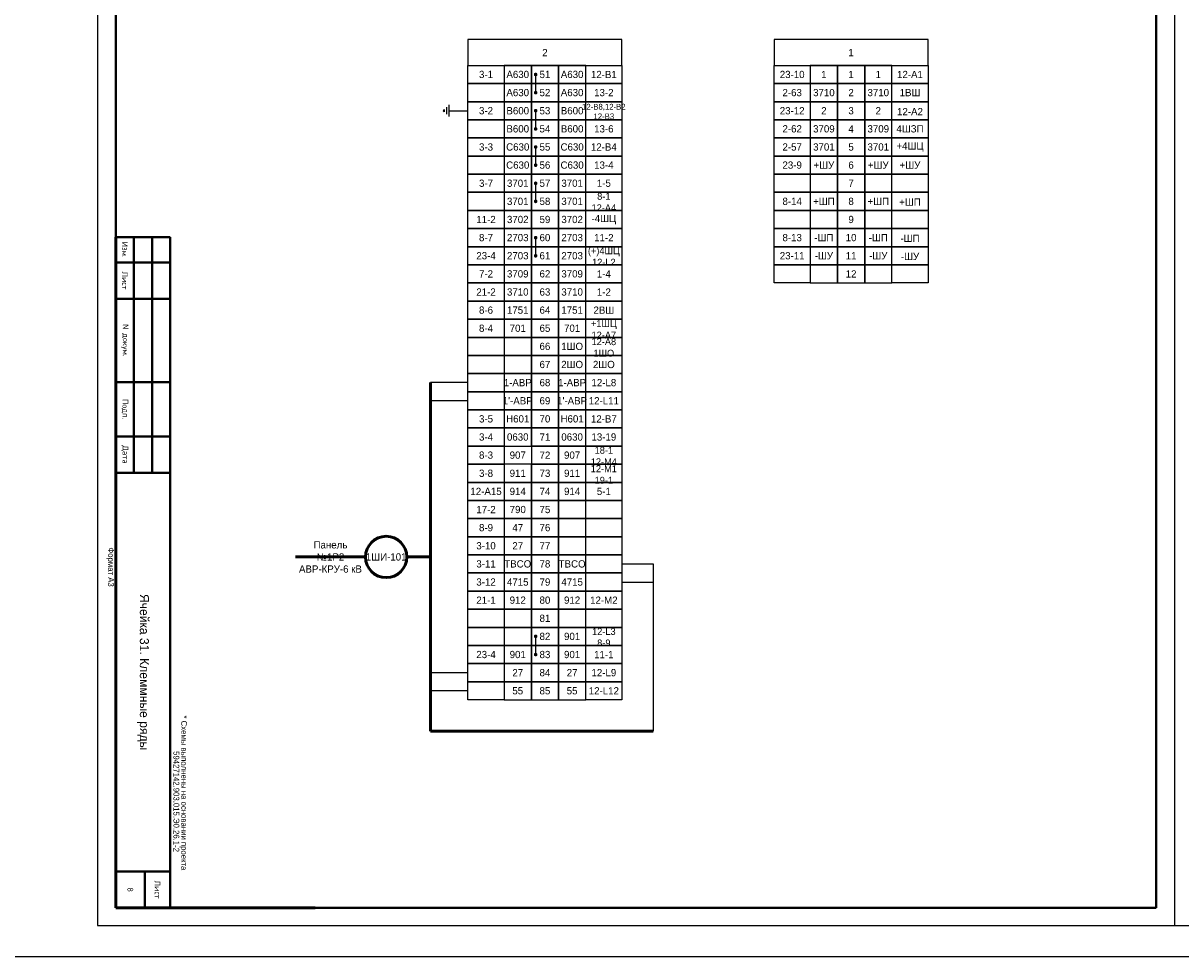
# Model space of a CAD drawing. Header units: millimetres. Extents: x 4897 to 12009, y -3017 to 2708.
# Tile 20 of 86: x 8277 to 8597, y -2478 to -2220. Entities that reach past the tile are written whole.
import ezdxf

# ---------------------------------------------------------------- set-up
doc = ezdxf.new("R2010")
doc.units = ezdxf.units.MM
doc.layers.add('основная 0.5', color=7, linetype='Continuous', lineweight=50)
doc.styles.add('SIMPLEX', font='txt', dxfattribs={"height": 5})

msp = doc.modelspace()

# ---------------------------------------------------------------- linework, layer by layer
for p, q in [((8297.87, -2048.94), (8297.87, -2468.95)), ((8594.92, -2048.94), (8594.92, -2468.95)), ((8418.73, -2234.2), (8418.73, -2239.2)), ((8393.51, -2243.88), (8393.18, -2244.2)), ((8393.51, -2244.53), (8393.18, -2244.2)), ((8393.51, -2243.88), (8393.51, -2244.53)), ((8394.16, -2243.23), (8394.16, -2245.18)), ((8394.81, -2242.58), (8394.81, -2245.83)), ((8394.81, -2244.2), (8400.04, -2244.2)), ((8418.73, -2244.2), (8418.73, -2249.2)), ((8418.73, -2254.2), (8418.73, -2259.2)), ((8418.73, -2264.2), (8418.73, -2269.2)), ((8418.73, -2279.2), (8418.73, -2284.2)), ((8400.04, -2319.2), (8389.76, -2319.2)), ((8400.04, -2324.2), (8389.76, -2324.2)), ((8442.54, -2369.2), (8451.17, -2369.2)), ((8451.17, -2369.2), (8451.17, -2415.37)), ((8442.54, -2374.2), (8451.17, -2374.2)), ((8418.73, -2389.2), (8418.73, -2394.2)), ((8400.04, -2399.2), (8389.76, -2399.2)), ((8400.04, -2404.2), (8389.76, -2404.2)), ((8297.87, -2468.95), (8594.92, -2468.95)), ((8297.87, -2468.95), (8594.92, -2468.95))]:
    msp.add_line(p, q)
at = {"lineweight": 40}
for p, q in [((8302.92, -2068.94), (8302.92, -2464.04)), ((8589.92, -2068.94), (8589.92, -2464.04)), ((8307.91, -2279.04), (8307.91, -2344.04)), ((8312.91, -2279.04), (8312.91, -2344.04)), ((8317.91, -2279.04), (8317.91, -2344.04)), ((8317.92, -2454.04), (8302.92, -2454.04)), ((8310.92, -2454.04), (8310.92, -2464.04)), ((8589.92, -2464.04), (8302.92, -2464.04))]:
    msp.add_line(p, q, dxfattribs=at)
at = {"lineweight": 50}
for p, q in [((8389.76, -2319.2), (8389.76, -2415.37)), ((8371.8, -2367.28), (8352.47, -2367.28)), ((8383.2, -2367.28), (8389.76, -2367.28)), ((8389.76, -2415.37), (8451.17, -2415.37))]:
    msp.add_line(p, q, dxfattribs=at)
at = {"color": 1}
msp.add_line((8594.92, -2468.95), (8623.03, -2468.9), dxfattribs=at)
for points in [[(5136.09, -2022.85), (8897.92, -2022.85), (8897.92, -2477.58), (5136.09, -2477.58)], [(8400.04, -2231.7), (8442.54, -2231.7), (8442.54, -2224.59), (8400.04, -2224.59)], [(8484.49, -2231.7), (8526.99, -2231.7), (8526.99, -2224.59), (8484.49, -2224.59)], [(8410.04, -2236.7), (8400.04, -2236.7), (8400.04, -2231.7), (8410.04, -2231.7)], [(8410.04, -2236.7), (8417.54, -2236.7), (8417.54, -2231.7), (8410.04, -2231.7)], [(8417.54, -2236.7), (8425.04, -2236.7), (8425.04, -2231.7), (8417.54, -2231.7)], [(8425.04, -2236.7), (8432.54, -2236.7), (8432.54, -2231.7), (8425.04, -2231.7)], [(8442.54, -2236.7), (8432.54, -2236.7), (8432.54, -2231.7), (8442.54, -2231.7)], [(8494.49, -2236.7), (8484.49, -2236.7), (8484.49, -2231.7), (8494.49, -2231.7)], [(8494.49, -2236.7), (8501.99, -2236.7), (8501.99, -2231.7), (8494.49, -2231.7)], [(8501.99, -2236.7), (8509.49, -2236.7), (8509.49, -2231.7), (8501.99, -2231.7)], [(8509.49, -2236.7), (8516.99, -2236.7), (8516.99, -2231.7), (8509.49, -2231.7)], [(8526.99, -2236.7), (8516.99, -2236.7), (8516.99, -2231.7), (8526.99, -2231.7)], [(8410.04, -2241.7), (8400.04, -2241.7), (8400.04, -2236.7), (8410.04, -2236.7)], [(8410.04, -2241.7), (8417.54, -2241.7), (8417.54, -2236.7), (8410.04, -2236.7)], [(8417.54, -2241.7), (8425.04, -2241.7), (8425.04, -2236.7), (8417.54, -2236.7)], [(8425.04, -2241.7), (8432.54, -2241.7), (8432.54, -2236.7), (8425.04, -2236.7)], [(8442.54, -2241.7), (8432.54, -2241.7), (8432.54, -2236.7), (8442.54, -2236.7)], [(8494.49, -2241.7), (8484.49, -2241.7), (8484.49, -2236.7), (8494.49, -2236.7)], [(8494.49, -2241.7), (8501.99, -2241.7), (8501.99, -2236.7), (8494.49, -2236.7)], [(8501.99, -2241.7), (8509.49, -2241.7), (8509.49, -2236.7), (8501.99, -2236.7)], [(8509.49, -2241.7), (8516.99, -2241.7), (8516.99, -2236.7), (8509.49, -2236.7)], [(8526.99, -2241.7), (8516.99, -2241.7), (8516.99, -2236.7), (8526.99, -2236.7)], [(8410.04, -2246.7), (8400.04, -2246.7), (8400.04, -2241.7), (8410.04, -2241.7)], [(8410.04, -2246.7), (8417.54, -2246.7), (8417.54, -2241.7), (8410.04, -2241.7)], [(8417.54, -2246.7), (8425.04, -2246.7), (8425.04, -2241.7), (8417.54, -2241.7)], [(8425.04, -2246.7), (8432.54, -2246.7), (8432.54, -2241.7), (8425.04, -2241.7)], [(8442.54, -2246.7), (8432.54, -2246.7), (8432.54, -2241.7), (8442.54, -2241.7)], [(8494.49, -2246.7), (8484.49, -2246.7), (8484.49, -2241.7), (8494.49, -2241.7)], [(8494.49, -2246.7), (8501.99, -2246.7), (8501.99, -2241.7), (8494.49, -2241.7)], [(8501.99, -2246.7), (8509.49, -2246.7), (8509.49, -2241.7), (8501.99, -2241.7)], [(8509.49, -2246.7), (8516.99, -2246.7), (8516.99, -2241.7), (8509.49, -2241.7)], [(8526.99, -2246.7), (8516.99, -2246.7), (8516.99, -2241.7), (8526.99, -2241.7)], [(8410.04, -2251.7), (8400.04, -2251.7), (8400.04, -2246.7), (8410.04, -2246.7)], [(8410.04, -2251.7), (8417.54, -2251.7), (8417.54, -2246.7), (8410.04, -2246.7)], [(8417.54, -2251.7), (8425.04, -2251.7), (8425.04, -2246.7), (8417.54, -2246.7)], [(8425.04, -2251.7), (8432.54, -2251.7), (8432.54, -2246.7), (8425.04, -2246.7)], [(8442.54, -2251.7), (8432.54, -2251.7), (8432.54, -2246.7), (8442.54, -2246.7)], [(8494.49, -2251.7), (8484.49, -2251.7), (8484.49, -2246.7), (8494.49, -2246.7)], [(8494.49, -2251.7), (8501.99, -2251.7), (8501.99, -2246.7), (8494.49, -2246.7)], [(8501.99, -2251.7), (8509.49, -2251.7), (8509.49, -2246.7), (8501.99, -2246.7)], [(8509.49, -2251.7), (8516.99, -2251.7), (8516.99, -2246.7), (8509.49, -2246.7)], [(8526.99, -2251.7), (8516.99, -2251.7), (8516.99, -2246.7), (8526.99, -2246.7)], [(8410.04, -2256.7), (8400.04, -2256.7), (8400.04, -2251.7), (8410.04, -2251.7)], [(8410.04, -2256.7), (8417.54, -2256.7), (8417.54, -2251.7), (8410.04, -2251.7)], [(8417.54, -2256.7), (8425.04, -2256.7), (8425.04, -2251.7), (8417.54, -2251.7)], [(8425.04, -2256.7), (8432.54, -2256.7), (8432.54, -2251.7), (8425.04, -2251.7)], [(8442.54, -2256.7), (8432.54, -2256.7), (8432.54, -2251.7), (8442.54, -2251.7)], [(8494.49, -2256.7), (8484.49, -2256.7), (8484.49, -2251.7), (8494.49, -2251.7)], [(8494.49, -2256.7), (8501.99, -2256.7), (8501.99, -2251.7), (8494.49, -2251.7)], [(8501.99, -2256.7), (8509.49, -2256.7), (8509.49, -2251.7), (8501.99, -2251.7)], [(8509.49, -2256.7), (8516.99, -2256.7), (8516.99, -2251.7), (8509.49, -2251.7)], [(8526.99, -2256.7), (8516.99, -2256.7), (8516.99, -2251.7), (8526.99, -2251.7)], [(8410.04, -2261.7), (8400.04, -2261.7), (8400.04, -2256.7), (8410.04, -2256.7)], [(8410.04, -2261.7), (8400.04, -2261.7), (8400.04, -2256.7), (8410.04, -2256.7)], [(8410.04, -2261.7), (8417.54, -2261.7), (8417.54, -2256.7), (8410.04, -2256.7)], [(8410.04, -2261.7), (8417.54, -2261.7), (8417.54, -2256.7), (8410.04, -2256.7)], [(8417.54, -2261.7), (8425.04, -2261.7), (8425.04, -2256.7), (8417.54, -2256.7)], [(8425.04, -2261.7), (8432.54, -2261.7), (8432.54, -2256.7), (8425.04, -2256.7)], [(8425.04, -2261.7), (8432.54, -2261.7), (8432.54, -2256.7), (8425.04, -2256.7)], [(8442.54, -2261.7), (8432.54, -2261.7), (8432.54, -2256.7), (8442.54, -2256.7)], [(8442.54, -2261.7), (8432.54, -2261.7), (8432.54, -2256.7), (8442.54, -2256.7)], [(8494.49, -2261.7), (8484.49, -2261.7), (8484.49, -2256.7), (8494.49, -2256.7)], [(8494.49, -2261.7), (8484.49, -2261.7), (8484.49, -2256.7), (8494.49, -2256.7)], [(8494.49, -2261.7), (8501.99, -2261.7), (8501.99, -2256.7), (8494.49, -2256.7)], [(8494.49, -2261.7), (8501.99, -2261.7), (8501.99, -2256.7), (8494.49, -2256.7)], [(8501.99, -2261.7), (8509.49, -2261.7), (8509.49, -2256.7), (8501.99, -2256.7)], [(8509.49, -2261.7), (8516.99, -2261.7), (8516.99, -2256.7), (8509.49, -2256.7)], [(8509.49, -2261.7), (8516.99, -2261.7), (8516.99, -2256.7), (8509.49, -2256.7)], [(8526.99, -2261.7), (8516.99, -2261.7), (8516.99, -2256.7), (8526.99, -2256.7)], [(8526.99, -2261.7), (8516.99, -2261.7), (8516.99, -2256.7), (8526.99, -2256.7)], [(8410.04, -2266.7), (8400.04, -2266.7), (8400.04, -2261.7), (8410.04, -2261.7)], [(8410.04, -2266.7), (8417.54, -2266.7), (8417.54, -2261.7), (8410.04, -2261.7)], [(8417.54, -2266.7), (8425.04, -2266.7), (8425.04, -2261.7), (8417.54, -2261.7)], [(8425.04, -2266.7), (8432.54, -2266.7), (8432.54, -2261.7), (8425.04, -2261.7)], [(8442.54, -2266.7), (8432.54, -2266.7), (8432.54, -2261.7), (8442.54, -2261.7)], [(8494.49, -2266.7), (8484.49, -2266.7), (8484.49, -2261.7), (8494.49, -2261.7)], [(8494.49, -2266.7), (8501.99, -2266.7), (8501.99, -2261.7), (8494.49, -2261.7)], [(8501.99, -2266.7), (8509.49, -2266.7), (8509.49, -2261.7), (8501.99, -2261.7)], [(8509.49, -2266.7), (8516.99, -2266.7), (8516.99, -2261.7), (8509.49, -2261.7)], [(8526.99, -2266.7), (8516.99, -2266.7), (8516.99, -2261.7), (8526.99, -2261.7)], [(8410.04, -2271.7), (8400.04, -2271.7), (8400.04, -2266.7), (8410.04, -2266.7)], [(8410.04, -2271.7), (8417.54, -2271.7), (8417.54, -2266.7), (8410.04, -2266.7)], [(8417.54, -2271.7), (8425.04, -2271.7), (8425.04, -2266.7), (8417.54, -2266.7)], [(8425.04, -2271.7), (8432.54, -2271.7), (8432.54, -2266.7), (8425.04, -2266.7)], [(8442.54, -2271.7), (8432.54, -2271.7), (8432.54, -2266.7), (8442.54, -2266.7)], [(8494.49, -2271.7), (8484.49, -2271.7), (8484.49, -2266.7), (8494.49, -2266.7)], [(8494.49, -2271.7), (8501.99, -2271.7), (8501.99, -2266.7), (8494.49, -2266.7)], [(8501.99, -2271.7), (8509.49, -2271.7), (8509.49, -2266.7), (8501.99, -2266.7)], [(8509.49, -2271.7), (8516.99, -2271.7), (8516.99, -2266.7), (8509.49, -2266.7)], [(8526.99, -2271.7), (8516.99, -2271.7), (8516.99, -2266.7), (8526.99, -2266.7)], [(8410.04, -2276.7), (8400.04, -2276.7), (8400.04, -2271.7), (8410.04, -2271.7)], [(8410.04, -2276.7), (8417.54, -2276.7), (8417.54, -2271.7), (8410.04, -2271.7)], [(8417.54, -2276.7), (8425.04, -2276.7), (8425.04, -2271.7), (8417.54, -2271.7)], [(8425.04, -2276.7), (8432.54, -2276.7), (8432.54, -2271.7), (8425.04, -2271.7)], [(8442.54, -2276.7), (8432.54, -2276.7), (8432.54, -2271.7), (8442.54, -2271.7)], [(8494.49, -2276.7), (8484.49, -2276.7), (8484.49, -2271.7), (8494.49, -2271.7)], [(8494.49, -2276.7), (8501.99, -2276.7), (8501.99, -2271.7), (8494.49, -2271.7)], [(8501.99, -2276.7), (8509.49, -2276.7), (8509.49, -2271.7), (8501.99, -2271.7)], [(8509.49, -2276.7), (8516.99, -2276.7), (8516.99, -2271.7), (8509.49, -2271.7)], [(8526.99, -2276.7), (8516.99, -2276.7), (8516.99, -2271.7), (8526.99, -2271.7)], [(8410.04, -2281.7), (8400.04, -2281.7), (8400.04, -2276.7), (8410.04, -2276.7)], [(8410.04, -2281.7), (8400.04, -2281.7), (8400.04, -2276.7), (8410.04, -2276.7)], [(8410.04, -2281.7), (8417.54, -2281.7), (8417.54, -2276.7), (8410.04, -2276.7)], [(8410.04, -2281.7), (8417.54, -2281.7), (8417.54, -2276.7), (8410.04, -2276.7)], [(8417.54, -2281.7), (8425.04, -2281.7), (8425.04, -2276.7), (8417.54, -2276.7)], [(8425.04, -2281.7), (8432.54, -2281.7), (8432.54, -2276.7), (8425.04, -2276.7)], [(8425.04, -2281.7), (8432.54, -2281.7), (8432.54, -2276.7), (8425.04, -2276.7)], [(8442.54, -2281.7), (8432.54, -2281.7), (8432.54, -2276.7), (8442.54, -2276.7)], [(8442.54, -2281.7), (8432.54, -2281.7), (8432.54, -2276.7), (8442.54, -2276.7)], [(8494.49, -2281.7), (8484.49, -2281.7), (8484.49, -2276.7), (8494.49, -2276.7)], [(8494.49, -2281.7), (8484.49, -2281.7), (8484.49, -2276.7), (8494.49, -2276.7)], [(8494.49, -2281.7), (8501.99, -2281.7), (8501.99, -2276.7), (8494.49, -2276.7)], [(8494.49, -2281.7), (8501.99, -2281.7), (8501.99, -2276.7), (8494.49, -2276.7)], [(8501.99, -2281.7), (8509.49, -2281.7), (8509.49, -2276.7), (8501.99, -2276.7)], [(8509.49, -2281.7), (8516.99, -2281.7), (8516.99, -2276.7), (8509.49, -2276.7)], [(8509.49, -2281.7), (8516.99, -2281.7), (8516.99, -2276.7), (8509.49, -2276.7)], [(8526.99, -2281.7), (8516.99, -2281.7), (8516.99, -2276.7), (8526.99, -2276.7)], [(8526.99, -2281.7), (8516.99, -2281.7), (8516.99, -2276.7), (8526.99, -2276.7)], [(8410.04, -2286.7), (8400.04, -2286.7), (8400.04, -2281.7), (8410.04, -2281.7)], [(8410.04, -2286.7), (8400.04, -2286.7), (8400.04, -2281.7), (8410.04, -2281.7)], [(8410.04, -2286.7), (8417.54, -2286.7), (8417.54, -2281.7), (8410.04, -2281.7)], [(8410.04, -2286.7), (8417.54, -2286.7), (8417.54, -2281.7), (8410.04, -2281.7)], [(8417.54, -2286.7), (8425.04, -2286.7), (8425.04, -2281.7), (8417.54, -2281.7)], [(8425.04, -2286.7), (8432.54, -2286.7), (8432.54, -2281.7), (8425.04, -2281.7)], [(8425.04, -2286.7), (8432.54, -2286.7), (8432.54, -2281.7), (8425.04, -2281.7)], [(8442.54, -2286.7), (8432.54, -2286.7), (8432.54, -2281.7), (8442.54, -2281.7)], [(8442.54, -2286.7), (8432.54, -2286.7), (8432.54, -2281.7), (8442.54, -2281.7)], [(8494.49, -2286.7), (8484.49, -2286.7), (8484.49, -2281.7), (8494.49, -2281.7)], [(8494.49, -2286.7), (8484.49, -2286.7), (8484.49, -2281.7), (8494.49, -2281.7)], [(8494.49, -2286.7), (8501.99, -2286.7), (8501.99, -2281.7), (8494.49, -2281.7)], [(8494.49, -2286.7), (8501.99, -2286.7), (8501.99, -2281.7), (8494.49, -2281.7)], [(8501.99, -2286.7), (8509.49, -2286.7), (8509.49, -2281.7), (8501.99, -2281.7)], [(8509.49, -2286.7), (8516.99, -2286.7), (8516.99, -2281.7), (8509.49, -2281.7)], [(8509.49, -2286.7), (8516.99, -2286.7), (8516.99, -2281.7), (8509.49, -2281.7)], [(8526.99, -2286.7), (8516.99, -2286.7), (8516.99, -2281.7), (8526.99, -2281.7)], [(8526.99, -2286.7), (8516.99, -2286.7), (8516.99, -2281.7), (8526.99, -2281.7)], [(8410.04, -2291.7), (8400.04, -2291.7), (8400.04, -2286.7), (8410.04, -2286.7)], [(8410.04, -2291.7), (8417.54, -2291.7), (8417.54, -2286.7), (8410.04, -2286.7)], [(8417.54, -2291.7), (8425.04, -2291.7), (8425.04, -2286.7), (8417.54, -2286.7)], [(8425.04, -2291.7), (8432.54, -2291.7), (8432.54, -2286.7), (8425.04, -2286.7)], [(8442.54, -2291.7), (8432.54, -2291.7), (8432.54, -2286.7), (8442.54, -2286.7)], [(8494.49, -2291.7), (8484.49, -2291.7), (8484.49, -2286.7), (8494.49, -2286.7)], [(8494.49, -2291.7), (8501.99, -2291.7), (8501.99, -2286.7), (8494.49, -2286.7)], [(8501.99, -2291.7), (8509.49, -2291.7), (8509.49, -2286.7), (8501.99, -2286.7)], [(8509.49, -2291.7), (8516.99, -2291.7), (8516.99, -2286.7), (8509.49, -2286.7)], [(8526.99, -2291.7), (8516.99, -2291.7), (8516.99, -2286.7), (8526.99, -2286.7)], [(8410.04, -2296.7), (8400.04, -2296.7), (8400.04, -2291.7), (8410.04, -2291.7)], [(8410.04, -2296.7), (8417.54, -2296.7), (8417.54, -2291.7), (8410.04, -2291.7)], [(8417.54, -2296.7), (8425.04, -2296.7), (8425.04, -2291.7), (8417.54, -2291.7)], [(8425.04, -2296.7), (8432.54, -2296.7), (8432.54, -2291.7), (8425.04, -2291.7)], [(8442.54, -2296.7), (8432.54, -2296.7), (8432.54, -2291.7), (8442.54, -2291.7)], [(8410.04, -2301.7), (8400.04, -2301.7), (8400.04, -2296.7), (8410.04, -2296.7)], [(8410.04, -2301.7), (8400.04, -2301.7), (8400.04, -2296.7), (8410.04, -2296.7)], [(8410.04, -2301.7), (8417.54, -2301.7), (8417.54, -2296.7), (8410.04, -2296.7)], [(8410.04, -2301.7), (8417.54, -2301.7), (8417.54, -2296.7), (8410.04, -2296.7)], [(8417.54, -2301.7), (8425.04, -2301.7), (8425.04, -2296.7), (8417.54, -2296.7)], [(8425.04, -2301.7), (8432.54, -2301.7), (8432.54, -2296.7), (8425.04, -2296.7)], [(8425.04, -2301.7), (8432.54, -2301.7), (8432.54, -2296.7), (8425.04, -2296.7)], [(8442.54, -2301.7), (8432.54, -2301.7), (8432.54, -2296.7), (8442.54, -2296.7)], [(8442.54, -2301.7), (8432.54, -2301.7), (8432.54, -2296.7), (8442.54, -2296.7)], [(8410.04, -2306.7), (8400.04, -2306.7), (8400.04, -2301.7), (8410.04, -2301.7)], [(8410.04, -2306.7), (8400.04, -2306.7), (8400.04, -2301.7), (8410.04, -2301.7)], [(8410.04, -2306.7), (8417.54, -2306.7), (8417.54, -2301.7), (8410.04, -2301.7)], [(8410.04, -2306.7), (8417.54, -2306.7), (8417.54, -2301.7), (8410.04, -2301.7)], [(8417.54, -2306.7), (8425.04, -2306.7), (8425.04, -2301.7), (8417.54, -2301.7)], [(8425.04, -2306.7), (8432.54, -2306.7), (8432.54, -2301.7), (8425.04, -2301.7)], [(8425.04, -2306.7), (8432.54, -2306.7), (8432.54, -2301.7), (8425.04, -2301.7)], [(8442.54, -2306.7), (8432.54, -2306.7), (8432.54, -2301.7), (8442.54, -2301.7)], [(8442.54, -2306.7), (8432.54, -2306.7), (8432.54, -2301.7), (8442.54, -2301.7)], [(8410.04, -2311.7), (8400.04, -2311.7), (8400.04, -2306.7), (8410.04, -2306.7)], [(8410.04, -2311.7), (8400.04, -2311.7), (8400.04, -2306.7), (8410.04, -2306.7)], [(8410.04, -2311.7), (8417.54, -2311.7), (8417.54, -2306.7), (8410.04, -2306.7)], [(8410.04, -2311.7), (8417.54, -2311.7), (8417.54, -2306.7), (8410.04, -2306.7)], [(8417.54, -2311.7), (8425.04, -2311.7), (8425.04, -2306.7), (8417.54, -2306.7)], [(8425.04, -2311.7), (8432.54, -2311.7), (8432.54, -2306.7), (8425.04, -2306.7)], [(8425.04, -2311.7), (8432.54, -2311.7), (8432.54, -2306.7), (8425.04, -2306.7)], [(8442.54, -2311.7), (8432.54, -2311.7), (8432.54, -2306.7), (8442.54, -2306.7)], [(8442.54, -2311.7), (8432.54, -2311.7), (8432.54, -2306.7), (8442.54, -2306.7)], [(8410.04, -2316.7), (8400.04, -2316.7), (8400.04, -2311.7), (8410.04, -2311.7)], [(8410.04, -2316.7), (8400.04, -2316.7), (8400.04, -2311.7), (8410.04, -2311.7)], [(8410.04, -2316.7), (8417.54, -2316.7), (8417.54, -2311.7), (8410.04, -2311.7)], [(8410.04, -2316.7), (8417.54, -2316.7), (8417.54, -2311.7), (8410.04, -2311.7)], [(8417.54, -2316.7), (8425.04, -2316.7), (8425.04, -2311.7), (8417.54, -2311.7)], [(8425.04, -2316.7), (8432.54, -2316.7), (8432.54, -2311.7), (8425.04, -2311.7)], [(8425.04, -2316.7), (8432.54, -2316.7), (8432.54, -2311.7), (8425.04, -2311.7)], [(8442.54, -2316.7), (8432.54, -2316.7), (8432.54, -2311.7), (8442.54, -2311.7)], [(8442.54, -2316.7), (8432.54, -2316.7), (8432.54, -2311.7), (8442.54, -2311.7)], [(8410.04, -2321.7), (8400.04, -2321.7), (8400.04, -2316.7), (8410.04, -2316.7)], [(8410.04, -2321.7), (8400.04, -2321.7), (8400.04, -2316.7), (8410.04, -2316.7)], [(8410.04, -2321.7), (8417.54, -2321.7), (8417.54, -2316.7), (8410.04, -2316.7)], [(8410.04, -2321.7), (8417.54, -2321.7), (8417.54, -2316.7), (8410.04, -2316.7)], [(8417.54, -2321.7), (8425.04, -2321.7), (8425.04, -2316.7), (8417.54, -2316.7)], [(8425.04, -2321.7), (8432.54, -2321.7), (8432.54, -2316.7), (8425.04, -2316.7)], [(8425.04, -2321.7), (8432.54, -2321.7), (8432.54, -2316.7), (8425.04, -2316.7)], [(8442.54, -2321.7), (8432.54, -2321.7), (8432.54, -2316.7), (8442.54, -2316.7)], [(8442.54, -2321.7), (8432.54, -2321.7), (8432.54, -2316.7), (8442.54, -2316.7)], [(8410.04, -2326.7), (8400.04, -2326.7), (8400.04, -2321.7), (8410.04, -2321.7)], [(8410.04, -2326.7), (8400.04, -2326.7), (8400.04, -2321.7), (8410.04, -2321.7)], [(8410.04, -2326.7), (8417.54, -2326.7), (8417.54, -2321.7), (8410.04, -2321.7)], [(8410.04, -2326.7), (8417.54, -2326.7), (8417.54, -2321.7), (8410.04, -2321.7)], [(8417.54, -2326.7), (8425.04, -2326.7), (8425.04, -2321.7), (8417.54, -2321.7)], [(8425.04, -2326.7), (8432.54, -2326.7), (8432.54, -2321.7), (8425.04, -2321.7)], [(8425.04, -2326.7), (8432.54, -2326.7), (8432.54, -2321.7), (8425.04, -2321.7)], [(8442.54, -2326.7), (8432.54, -2326.7), (8432.54, -2321.7), (8442.54, -2321.7)], [(8442.54, -2326.7), (8432.54, -2326.7), (8432.54, -2321.7), (8442.54, -2321.7)], [(8410.04, -2331.7), (8400.04, -2331.7), (8400.04, -2326.7), (8410.04, -2326.7)], [(8410.04, -2331.7), (8400.04, -2331.7), (8400.04, -2326.7), (8410.04, -2326.7)], [(8410.04, -2331.7), (8417.54, -2331.7), (8417.54, -2326.7), (8410.04, -2326.7)], [(8410.04, -2331.7), (8417.54, -2331.7), (8417.54, -2326.7), (8410.04, -2326.7)], [(8417.54, -2331.7), (8425.04, -2331.7), (8425.04, -2326.7), (8417.54, -2326.7)], [(8425.04, -2331.7), (8432.54, -2331.7), (8432.54, -2326.7), (8425.04, -2326.7)], [(8425.04, -2331.7), (8432.54, -2331.7), (8432.54, -2326.7), (8425.04, -2326.7)], [(8442.54, -2331.7), (8432.54, -2331.7), (8432.54, -2326.7), (8442.54, -2326.7)], [(8442.54, -2331.7), (8432.54, -2331.7), (8432.54, -2326.7), (8442.54, -2326.7)], [(8410.04, -2336.7), (8400.04, -2336.7), (8400.04, -2331.7), (8410.04, -2331.7)], [(8410.04, -2336.7), (8400.04, -2336.7), (8400.04, -2331.7), (8410.04, -2331.7)], [(8410.04, -2336.7), (8417.54, -2336.7), (8417.54, -2331.7), (8410.04, -2331.7)], [(8410.04, -2336.7), (8417.54, -2336.7), (8417.54, -2331.7), (8410.04, -2331.7)], [(8417.54, -2336.7), (8425.04, -2336.7), (8425.04, -2331.7), (8417.54, -2331.7)], [(8425.04, -2336.7), (8432.54, -2336.7), (8432.54, -2331.7), (8425.04, -2331.7)], [(8425.04, -2336.7), (8432.54, -2336.7), (8432.54, -2331.7), (8425.04, -2331.7)], [(8442.54, -2336.7), (8432.54, -2336.7), (8432.54, -2331.7), (8442.54, -2331.7)], [(8442.54, -2336.7), (8432.54, -2336.7), (8432.54, -2331.7), (8442.54, -2331.7)], [(8410.04, -2341.7), (8400.04, -2341.7), (8400.04, -2336.7), (8410.04, -2336.7)], [(8410.04, -2341.7), (8400.04, -2341.7), (8400.04, -2336.7), (8410.04, -2336.7)], [(8417.54, -2341.7), (8425.04, -2341.7), (8425.04, -2336.7), (8417.54, -2336.7)], [(8425.04, -2341.7), (8432.54, -2341.7), (8432.54, -2336.7), (8425.04, -2336.7)], [(8425.04, -2341.7), (8432.54, -2341.7), (8432.54, -2336.7), (8425.04, -2336.7)], [(8442.54, -2341.7), (8432.54, -2341.7), (8432.54, -2336.7), (8442.54, -2336.7)], [(8442.54, -2341.7), (8432.54, -2341.7), (8432.54, -2336.7), (8442.54, -2336.7)], [(8410.04, -2346.7), (8400.04, -2346.7), (8400.04, -2341.7), (8410.04, -2341.7)], [(8410.04, -2346.7), (8400.04, -2346.7), (8400.04, -2341.7), (8410.04, -2341.7)], [(8410.04, -2346.7), (8417.54, -2346.7), (8417.54, -2341.7), (8410.04, -2341.7)], [(8410.04, -2346.7), (8417.54, -2346.7), (8417.54, -2341.7), (8410.04, -2341.7)], [(8417.54, -2346.7), (8425.04, -2346.7), (8425.04, -2341.7), (8417.54, -2341.7)], [(8425.04, -2346.7), (8432.54, -2346.7), (8432.54, -2341.7), (8425.04, -2341.7)], [(8425.04, -2346.7), (8432.54, -2346.7), (8432.54, -2341.7), (8425.04, -2341.7)], [(8442.54, -2346.7), (8432.54, -2346.7), (8432.54, -2341.7), (8442.54, -2341.7)], [(8442.54, -2346.7), (8432.54, -2346.7), (8432.54, -2341.7), (8442.54, -2341.7)], [(8410.04, -2351.7), (8400.04, -2351.7), (8400.04, -2346.7), (8410.04, -2346.7)], [(8410.04, -2351.7), (8400.04, -2351.7), (8400.04, -2346.7), (8410.04, -2346.7)], [(8410.04, -2351.7), (8417.54, -2351.7), (8417.54, -2346.7), (8410.04, -2346.7)], [(8410.04, -2351.7), (8417.54, -2351.7), (8417.54, -2346.7), (8410.04, -2346.7)], [(8417.54, -2351.7), (8425.04, -2351.7), (8425.04, -2346.7), (8417.54, -2346.7)], [(8425.04, -2351.7), (8432.54, -2351.7), (8432.54, -2346.7), (8425.04, -2346.7)], [(8425.04, -2351.7), (8432.54, -2351.7), (8432.54, -2346.7), (8425.04, -2346.7)], [(8442.54, -2351.7), (8432.54, -2351.7), (8432.54, -2346.7), (8442.54, -2346.7)], [(8442.54, -2351.7), (8432.54, -2351.7), (8432.54, -2346.7), (8442.54, -2346.7)], [(8410.04, -2356.7), (8400.04, -2356.7), (8400.04, -2351.7), (8410.04, -2351.7)], [(8410.04, -2356.7), (8400.04, -2356.7), (8400.04, -2351.7), (8410.04, -2351.7)], [(8410.04, -2356.7), (8417.54, -2356.7), (8417.54, -2351.7), (8410.04, -2351.7)], [(8410.04, -2356.7), (8417.54, -2356.7), (8417.54, -2351.7), (8410.04, -2351.7)], [(8417.54, -2356.7), (8425.04, -2356.7), (8425.04, -2351.7), (8417.54, -2351.7)], [(8425.04, -2356.7), (8432.54, -2356.7), (8432.54, -2351.7), (8425.04, -2351.7)], [(8425.04, -2356.7), (8432.54, -2356.7), (8432.54, -2351.7), (8425.04, -2351.7)], [(8442.54, -2356.7), (8432.54, -2356.7), (8432.54, -2351.7), (8442.54, -2351.7)], [(8442.54, -2356.7), (8432.54, -2356.7), (8432.54, -2351.7), (8442.54, -2351.7)], [(8410.04, -2361.7), (8400.04, -2361.7), (8400.04, -2356.7), (8410.04, -2356.7)], [(8410.04, -2361.7), (8417.54, -2361.7), (8417.54, -2356.7), (8410.04, -2356.7)], [(8417.54, -2361.7), (8425.04, -2361.7), (8425.04, -2356.7), (8417.54, -2356.7)], [(8425.04, -2361.7), (8432.54, -2361.7), (8432.54, -2356.7), (8425.04, -2356.7)], [(8442.54, -2361.7), (8432.54, -2361.7), (8432.54, -2356.7), (8442.54, -2356.7)], [(8410.04, -2366.7), (8400.04, -2366.7), (8400.04, -2361.7), (8410.04, -2361.7)], [(8410.04, -2366.7), (8417.54, -2366.7), (8417.54, -2361.7), (8410.04, -2361.7)], [(8417.54, -2366.7), (8425.04, -2366.7), (8425.04, -2361.7), (8417.54, -2361.7)], [(8425.04, -2366.7), (8432.54, -2366.7), (8432.54, -2361.7), (8425.04, -2361.7)], [(8442.54, -2366.7), (8432.54, -2366.7), (8432.54, -2361.7), (8442.54, -2361.7)], [(8410.04, -2371.7), (8400.04, -2371.7), (8400.04, -2366.7), (8410.04, -2366.7)], [(8410.04, -2371.7), (8417.54, -2371.7), (8417.54, -2366.7), (8410.04, -2366.7)], [(8417.54, -2371.7), (8425.04, -2371.7), (8425.04, -2366.7), (8417.54, -2366.7)], [(8425.04, -2371.7), (8432.54, -2371.7), (8432.54, -2366.7), (8425.04, -2366.7)], [(8442.54, -2371.7), (8432.54, -2371.7), (8432.54, -2366.7), (8442.54, -2366.7)], [(8410.04, -2376.7), (8400.04, -2376.7), (8400.04, -2371.7), (8410.04, -2371.7)], [(8410.04, -2376.7), (8417.54, -2376.7), (8417.54, -2371.7), (8410.04, -2371.7)], [(8417.54, -2376.7), (8425.04, -2376.7), (8425.04, -2371.7), (8417.54, -2371.7)], [(8425.04, -2376.7), (8432.54, -2376.7), (8432.54, -2371.7), (8425.04, -2371.7)], [(8442.54, -2376.7), (8432.54, -2376.7), (8432.54, -2371.7), (8442.54, -2371.7)], [(8410.04, -2381.7), (8400.04, -2381.7), (8400.04, -2376.7), (8410.04, -2376.7)], [(8410.04, -2381.7), (8417.54, -2381.7), (8417.54, -2376.7), (8410.04, -2376.7)], [(8417.54, -2381.7), (8425.04, -2381.7), (8425.04, -2376.7), (8417.54, -2376.7)], [(8425.04, -2381.7), (8432.54, -2381.7), (8432.54, -2376.7), (8425.04, -2376.7)], [(8442.54, -2381.7), (8432.54, -2381.7), (8432.54, -2376.7), (8442.54, -2376.7)], [(8410.04, -2386.7), (8400.04, -2386.7), (8400.04, -2381.7), (8410.04, -2381.7)], [(8410.04, -2386.7), (8400.04, -2386.7), (8400.04, -2381.7), (8410.04, -2381.7)], [(8410.04, -2386.7), (8417.54, -2386.7), (8417.54, -2381.7), (8410.04, -2381.7)], [(8410.04, -2386.7), (8417.54, -2386.7), (8417.54, -2381.7), (8410.04, -2381.7)], [(8417.54, -2386.7), (8425.04, -2386.7), (8425.04, -2381.7), (8417.54, -2381.7)], [(8425.04, -2386.7), (8432.54, -2386.7), (8432.54, -2381.7), (8425.04, -2381.7)], [(8425.04, -2386.7), (8432.54, -2386.7), (8432.54, -2381.7), (8425.04, -2381.7)], [(8442.54, -2386.7), (8432.54, -2386.7), (8432.54, -2381.7), (8442.54, -2381.7)], [(8442.54, -2386.7), (8432.54, -2386.7), (8432.54, -2381.7), (8442.54, -2381.7)], [(8410.04, -2391.7), (8400.04, -2391.7), (8400.04, -2386.7), (8410.04, -2386.7)], [(8410.04, -2391.7), (8417.54, -2391.7), (8417.54, -2386.7), (8410.04, -2386.7)], [(8417.54, -2391.7), (8425.04, -2391.7), (8425.04, -2386.7), (8417.54, -2386.7)], [(8425.04, -2391.7), (8432.54, -2391.7), (8432.54, -2386.7), (8425.04, -2386.7)], [(8442.54, -2391.7), (8432.54, -2391.7), (8432.54, -2386.7), (8442.54, -2386.7)], [(8410.04, -2396.7), (8400.04, -2396.7), (8400.04, -2391.7), (8410.04, -2391.7)], [(8410.04, -2396.7), (8417.54, -2396.7), (8417.54, -2391.7), (8410.04, -2391.7)], [(8417.54, -2396.7), (8425.04, -2396.7), (8425.04, -2391.7), (8417.54, -2391.7)], [(8425.04, -2396.7), (8432.54, -2396.7), (8432.54, -2391.7), (8425.04, -2391.7)], [(8442.54, -2396.7), (8432.54, -2396.7), (8432.54, -2391.7), (8442.54, -2391.7)], [(8410.04, -2401.7), (8400.04, -2401.7), (8400.04, -2396.7), (8410.04, -2396.7)], [(8410.04, -2401.7), (8417.54, -2401.7), (8417.54, -2396.7), (8410.04, -2396.7)], [(8417.54, -2401.7), (8425.04, -2401.7), (8425.04, -2396.7), (8417.54, -2396.7)], [(8425.04, -2401.7), (8432.54, -2401.7), (8432.54, -2396.7), (8425.04, -2396.7)], [(8442.54, -2401.7), (8432.54, -2401.7), (8432.54, -2396.7), (8442.54, -2396.7)], [(8410.04, -2406.7), (8400.04, -2406.7), (8400.04, -2401.7), (8410.04, -2401.7)], [(8410.04, -2406.7), (8400.04, -2406.7), (8400.04, -2401.7), (8410.04, -2401.7)], [(8410.04, -2406.7), (8417.54, -2406.7), (8417.54, -2401.7), (8410.04, -2401.7)], [(8410.04, -2406.7), (8417.54, -2406.7), (8417.54, -2401.7), (8410.04, -2401.7)], [(8417.54, -2406.7), (8425.04, -2406.7), (8425.04, -2401.7), (8417.54, -2401.7)], [(8425.04, -2406.7), (8432.54, -2406.7), (8432.54, -2401.7), (8425.04, -2401.7)], [(8425.04, -2406.7), (8432.54, -2406.7), (8432.54, -2401.7), (8425.04, -2401.7)], [(8442.54, -2406.7), (8432.54, -2406.7), (8432.54, -2401.7), (8442.54, -2401.7)], [(8442.54, -2406.7), (8432.54, -2406.7), (8432.54, -2401.7), (8442.54, -2401.7)]]:
    msp.add_lwpolyline(points, close=True)
at = {"const_width": 0.45}
for points in [[(8418.73, -2233.93, 1), (8418.73, -2234.48, 1)], [(8418.73, -2238.93, 1), (8418.73, -2239.48, 1)], [(8418.73, -2243.93, 1), (8418.73, -2244.48, 1)], [(8418.73, -2248.93, 1), (8418.73, -2249.48, 1)], [(8418.73, -2253.93, 1), (8418.73, -2254.48, 1)], [(8418.73, -2258.93, 1), (8418.73, -2259.48, 1)], [(8418.73, -2263.93, 1), (8418.73, -2264.48, 1)], [(8418.73, -2268.93, 1), (8418.73, -2269.48, 1)], [(8418.73, -2278.93, 1), (8418.73, -2279.48, 1)], [(8418.73, -2283.93, 1), (8418.73, -2284.48, 1)], [(8418.73, -2388.92, 1), (8418.73, -2389.47, 1)], [(8418.73, -2393.92, 1), (8418.73, -2394.47, 1)]]:
    msp.add_lwpolyline(points, format="xyb", close=True, dxfattribs=at)
at = {"lineweight": 50}
msp.add_circle((8377.5, -2367.28), 5.7, dxfattribs=at)
at = {"layer": 'основная 0.5', "color": 0}
for p, q in [((8302.92, -2279.04), (8302.92, -2464.04)), ((8302.92, -2464.04), (8357.92, -2464.04))]:
    msp.add_line(p, q, dxfattribs=at)
at = {"layer": 'основная 0.5', "lineweight": 40}
for p, q in [((8317.91, -2279.04), (8302.92, -2279.04)), ((8302.92, -2286.04), (8317.91, -2286.04)), ((8302.92, -2296.04), (8317.91, -2296.04)), ((8302.92, -2319.04), (8317.91, -2319.04)), ((8302.92, -2334.04), (8317.91, -2334.04)), ((8302.92, -2344.04), (8317.92, -2344.04)), ((8317.92, -2344.04), (8317.92, -2464.04))]:
    msp.add_line(p, q, dxfattribs=at)

# ---------------------------------------------------------------- texts
at = {"char_height": 2, "attachment_point": 5, "style": 'SIMPLEX'}
for s, insert, width in [('2', (8421.29, -2228.15), 42.4981), ('1', (8505.74, -2228.15), 42.4981), ('51', (8421.29, -2234.2), 7.4997), ('1', (8505.74, -2234.2), 7.4997), ('52', (8421.29, -2239.2), 7.4997), ('2', (8505.74, -2239.2), 7.4997), ('53', (8421.29, -2244.2), 7.4997), ('3', (8505.74, -2244.2), 7.4997), ('54', (8421.29, -2249.2), 7.4997), ('4', (8505.74, -2249.2), 7.4997), ('55', (8421.29, -2254.2), 7.4997), ('5', (8505.74, -2254.2), 7.4997), ('56', (8421.29, -2259.2), 7.4997), ('6', (8505.74, -2259.2), 7.4997), ('57', (8421.29, -2264.2), 7.4997), ('7', (8505.74, -2264.2), 7.4997), ('58', (8421.29, -2269.2), 7.4997), ('8', (8505.74, -2269.2), 7.4997), ('59', (8421.29, -2274.2), 7.4997), ('9', (8505.74, -2274.2), 7.4997), ('60', (8421.29, -2279.2), 7.4997), ('10', (8505.74, -2279.2), 7.4997), ('61', (8421.29, -2284.2), 7.4997), ('11', (8505.74, -2284.2), 7.4997), ('62', (8421.29, -2289.2), 7.4997), ('12', (8505.74, -2289.2), 7.4997), ('63', (8421.29, -2294.2), 7.4997), ('64', (8421.29, -2299.2), 7.4997), ('65', (8421.29, -2304.2), 7.4997), ('66', (8421.29, -2309.2), 7.4997), ('67', (8421.29, -2314.2), 7.4997), ('68', (8421.29, -2319.2), 7.4997), ('69', (8421.29, -2324.2), 7.4997), ('70', (8421.29, -2329.2), 7.4997), ('71', (8421.29, -2334.2), 7.4997), ('72', (8421.29, -2339.2), 7.4997), ('73', (8421.29, -2344.2), 7.4997), ('74', (8421.29, -2349.2), 7.4997), ('75', (8421.29, -2354.2), 7.4997), ('76', (8421.29, -2359.2), 7.4997), ('Панель №1Р2\\PАВР-КРУ-6 кВ', (8362.13, -2367.28), 16.6929), ('77', (8421.29, -2364.2), 7.4997), ('78', (8421.29, -2369.2), 7.4997), ('79', (8421.29, -2374.2), 7.4997), ('80', (8421.29, -2379.2), 7.4997), ('81', (8421.29, -2384.2), 7.4997), ('82', (8421.29, -2389.2), 7.4997), ('83', (8421.29, -2394.2), 7.4997), ('84', (8421.29, -2399.2), 7.4997), ('85', (8421.29, -2404.2), 7.4997)]:
    msp.add_mtext(s, dxfattribs=dict(at, insert=insert, width=width))
at = {"attachment_point": 5, "rotation": 0, "style": 'SIMPLEX'}
for s, insert, char_height, width in [('3-1', (8405.04, -2234.2), 2, 9.9996), ('A630', (8413.79, -2234.2), 2, 7.4997), ('A630', (8428.79, -2234.2), 2, 7.4996), ('12-B1', (8437.54, -2234.2), 2, 9.9996), ('23-10', (8489.49, -2234.2), 2, 9.9996), ('1', (8498.24, -2234.2), 2, 7.4997), ('1', (8513.24, -2234.2), 2, 7.4996), ('12-A1', (8521.99, -2234.2), 2, 9.9996), ('A630', (8413.79, -2239.2), 2, 7.4996), ('A630', (8428.79, -2239.2), 2, 7.4996), ('13-2', (8437.54, -2239.2), 2, 9.9996), ('2-63', (8489.49, -2239.2), 2, 9.9996), ('3710', (8513.24, -2239.2), 2, 7.4996), ('1ВШ', (8521.99, -2239.2), 2, 9.9996), ('3-2', (8405.04, -2244.2), 2, 9.9996), ('B600', (8413.79, -2244.2), 2, 7.4996), ('B600', (8428.79, -2244.2), 2, 7.4996), ('23-12', (8489.49, -2244.2), 2, 9.9996), ('2', (8498.24, -2244.2), 2, 7.4996), ('2', (8513.24, -2244.2), 2, 7.4996), ('B600', (8413.79, -2249.2), 2, 7.4996), ('B600', (8428.79, -2249.2), 2, 7.4996), ('13-6', (8437.54, -2249.2), 2, 9.9996), ('2-62', (8489.49, -2249.2), 2, 9.9996), ('3709', (8498.24, -2249.2), 2, 7.4996), ('3709', (8513.24, -2249.2), 2, 7.4996), ('4ШЗП', (8521.99, -2249.2), 2, 9.9996), ('3-3', (8405.04, -2254.2), 2, 9.9996), ('C630', (8413.79, -2254.2), 2, 7.4996), ('C630', (8428.79, -2254.2), 2, 7.4996), ('12-B4', (8437.54, -2254.2), 2, 9.9996), ('2-57', (8489.49, -2254.2), 2, 9.9996), ('3701', (8498.24, -2254.2), 2, 7.4996), ('3701', (8513.24, -2254.2), 2, 7.4996), ('+4ШЦ', (8521.99, -2254.2), 2, 9.9996), ('C630', (8413.79, -2259.2), 2, 7.4996), ('C630', (8428.79, -2259.2), 2, 7.4996), ('13-4', (8437.54, -2259.2), 2, 9.9996), ('23-9', (8489.49, -2259.2), 2, 9.9996), ('+ШУ', (8498.24, -2259.2), 2, 7.4996), ('+ШУ', (8513.24, -2259.2), 2, 7.4996), ('+ШУ', (8521.99, -2259.2), 2, 9.9996), ('3-7', (8405.04, -2264.2), 2, 9.9996), ('3701', (8413.79, -2264.2), 2, 7.4996), ('3701', (8428.79, -2264.2), 2, 7.4996), ('1-5', (8437.54, -2264.2), 2, 9.9996), ('8-1\\P12-A4', (8437.54, -2269.39), 1.9, 9.9996), ('3701', (8413.79, -2269.2), 2, 7.4996), ('3701', (8428.79, -2269.2), 2, 7.4996), ('8-14', (8489.49, -2269.2), 2, 9.9996), ('+ШП', (8498.24, -2269.2), 2, 7.4996), ('+ШП', (8513.24, -2269.2), 2, 7.4996), ('+ШП', (8521.99, -2269.39), 2, 9.9996), ('11-2', (8405.04, -2274.2), 2, 9.9996), ('3702', (8413.79, -2274.2), 2, 7.4996), ('3702', (8428.79, -2274.2), 2, 7.4996), ('-4ШЦ', (8437.54, -2274.2), 2, 9.9996), ('8-7', (8405.04, -2279.2), 2, 9.9996), ('2703', (8413.79, -2279.2), 2, 7.4996), ('2703', (8428.79, -2279.2), 2, 7.4996), ('11-2', (8437.54, -2279.2), 2, 9.9996), ('8-13', (8489.49, -2279.2), 2, 9.9996), ('-ШП', (8498.24, -2279.2), 2, 7.4996), ('-ШП', (8513.24, -2279.2), 2, 7.4996), ('-ШП', (8521.99, -2279.39), 2, 9.9996), ('23-4', (8405.04, -2284.2), 2, 9.9996), ('2703', (8413.79, -2284.2), 2, 7.4996), ('2703', (8428.79, -2284.2), 2, 7.4996), ('(+)4ШЦ\\P12-L2', (8437.54, -2284.4), 1.9, 9.9996), ('23-11', (8489.49, -2284.2), 2, 9.9996), ('-ШУ', (8498.24, -2284.2), 2, 7.4996), ('-ШУ', (8513.24, -2284.2), 2, 7.4996), ('-ШУ', (8521.99, -2284.4), 2, 9.9996), ('7-2', (8405.04, -2289.2), 2, 9.9996), ('3709', (8413.79, -2289.2), 2, 7.4996), ('3709', (8428.79, -2289.2), 2, 7.4996), ('1-4', (8437.54, -2289.2), 2, 9.9996), ('21-2', (8405.04, -2294.2), 2, 9.9996), ('3710', (8413.79, -2294.2), 2, 7.4996), ('3710', (8428.79, -2294.2), 2, 7.4996), ('{\\C256;1-2}', (8437.54, -2294.2), 2, 9.9996), ('8-6', (8405.04, -2299.2), 2, 9.9996), ('1751', (8413.79, -2299.2), 2, 7.4996), ('1751', (8428.79, -2299.2), 2, 7.4996), ('+1ШЦ\\P12-A7', (8437.54, -2304.49), 1.9, 9.9996), ('8-4', (8405.04, -2304.2), 2, 9.9996), ('701', (8413.79, -2304.2), 2, 7.4996), ('701', (8428.79, -2304.2), 2, 7.4996), ('1ШО', (8428.79, -2309.2), 2, 7.4996), ('12-A8\\P1ШО', (8437.54, -2309.5), 1.9, 9.9996), ('2ШО', (8428.79, -2314.2), 2, 7.4996), ('2ШО', (8437.54, -2314.2), 2, 9.9995), ('1-АВР', (8413.79, -2319.2), 2, 7.4996), ('1-АВР', (8428.79, -2319.2), 2, 7.4996), ('12-L8', (8437.54, -2319.2), 2, 9.9996), ("1'-АВР", (8413.79, -2324.2), 2, 7.4996), ("1'-АВР", (8428.79, -2324.2), 2, 7.4996), ('12-L11', (8437.54, -2324.2), 2, 9.9996), ('3-5', (8405.04, -2329.2), 2, 9.9996), ('Н601', (8413.79, -2329.2), 2, 7.4996), ('Н601', (8428.79, -2329.2), 2, 7.4996), ('12-B7', (8437.54, -2329.2), 2, 9.9996), ('3-4', (8405.04, -2334.2), 2, 9.9996), ('0630', (8413.79, -2334.2), 2, 7.4996), ('0630', (8428.79, -2334.2), 2, 7.4996), ('13-19', (8437.54, -2334.2), 2, 9.9996), ('18-1\\P12-M4', (8437.54, -2339.44), 1.9, 9.9996), ('8-3', (8405.04, -2339.2), 2, 9.9996), ('907', (8413.79, -2339.2), 2, 7.4996), ('907', (8428.79, -2339.2), 2, 7.4996), ('3-8', (8405.04, -2344.2), 2, 9.9996), ('911', (8413.79, -2344.2), 2, 7.4996), ('911', (8428.79, -2344.2), 2, 7.4996), ('12-M1\\P19-1', (8437.54, -2344.55), 1.9, 9.9996), ('12-A15', (8405.04, -2349.2), 2, 9.9996), ('914', (8413.79, -2349.2), 2, 7.4996), ('914', (8428.79, -2349.2), 2, 7.4996), ('5-1', (8437.54, -2349.2), 2, 9.9996), ('17-2', (8405.04, -2354.2), 2, 9.9996), ('790', (8413.79, -2354.2), 2, 7.4996), ('8-9', (8405.04, -2359.2), 2, 9.9996), ('47', (8413.79, -2359.2), 2, 7.4996), ('3-10', (8405.04, -2364.2), 2, 9.9996), ('27', (8413.79, -2364.2), 2, 7.4996), ('3-11', (8405.04, -2369.2), 2, 9.9996), ('ТВСО', (8413.79, -2369.2), 2, 7.4996), ('ТВСО', (8428.79, -2369.2), 2, 7.4996), ('3-12', (8405.04, -2374.2), 2, 9.9996), ('4715', (8413.79, -2374.2), 2, 7.4996), ('4715', (8428.79, -2374.2), 2, 7.4996), ('21-1', (8405.04, -2379.2), 2, 9.9995), ('912', (8413.79, -2379.2), 2, 7.4996), ('912', (8428.79, -2379.2), 2, 7.4996), ('12-M2', (8437.54, -2379.2), 2, 9.9995), ('901', (8428.79, -2389.2), 2, 7.4996), ('12-L3\\P8-9', (8437.54, -2389.43), 1.9, 9.9995), ('23-4', (8405.04, -2394.2), 2, 9.9995), ('901', (8413.79, -2394.2), 2, 7.4996), ('901', (8428.79, -2394.2), 2, 7.4996), ('11-1', (8437.54, -2394.2), 2, 9.9995), ('27', (8413.79, -2399.2), 2, 7.4996), ('27', (8428.79, -2399.2), 2, 7.4996), ('12-L9', (8437.54, -2399.2), 2, 9.9995), ('55', (8413.79, -2404.2), 2, 7.4996), ('55', (8428.79, -2404.2), 2, 7.4996), ('12-L12', (8437.54, -2404.2), 2, 9.9995)]:
    msp.add_mtext(s, dxfattribs=dict(at, insert=insert, char_height=char_height, width=width))
at = {"color": 1, "attachment_point": 5, "rotation": 0, "style": 'SIMPLEX'}
for s, insert, char_height, width in [('{\\C256;3710}', (8498.24, -2239.2), 2, 7.4996), ('{\\C256;12-B8,12-B2\\P12-B3}', (8437.54, -2244.44), 1.6, 9.9996), ('{\\C256;12-A2}', (8521.99, -2244.44), 2, 9.9996), ('{\\C256;2ВШ}', (8437.54, -2299.2), 2, 9.9996)]:
    msp.add_mtext(s, dxfattribs=dict(at, insert=insert, char_height=char_height, width=width))
at = {"lineweight": 35, "attachment_point": 5, "rotation": 270, "line_spacing_factor": 0.8, "style": 'SIMPLEX'}
for s, insert, char_height, width in [('{\\Fromans|c204;Изм.}', (8305.42, -2282.54), 1.6, 7), ('{\\Fromans|c204;Лист}', (8305.42, -2291.04), 1.6, 10), ('{\\Fromans|c0;N \\Fromans|c204;докум.}', (8305.42, -2307.54), 1.6, 23), ('{\\Fromans|c204;Подп.}', (8305.42, -2326.54), 1.6, 15), ('{\\Fromans|c204;Дата}', (8305.42, -2339.04), 1.6, 10), ('Ячейка 31. Клеммные ряды', (8310.42, -2399.04), 2.5, 110), ('\\pi-4.8,l6.4,t6.4;*^IСхемы выполнены на основании проекта 59427142.903.015.Э0.26.1-2', (8320.68, -2431.55), 1.6, 64.5299), ('{\\Fromans|c204;8}', (8306.92, -2459.04), 1.6, 10), ('{\\Fromans|c204;Лист}', (8314.42, -2459.04), 1.6, 10)]:
    msp.add_mtext(s, dxfattribs=dict(at, insert=insert, char_height=char_height, width=width))
at = {"lineweight": 30, "insert": (8302.4, -2364.63), "char_height": 1.6, "attachment_point": 1, "rotation": 270, "style": 'SIMPLEX'}
msp.add_mtext_dynamic_manual_height_columns('Формат А3', width=45.8537, gutter_width=12.5, heights=[0], dxfattribs=at)
at = {"color": 4, "insert": (8377.5, -2367.28), "char_height": 2, "width": 11.4, "attachment_point": 5, "style": 'SIMPLEX'}
msp.add_mtext('1ШИ-101', dxfattribs=at)

doc.saveas('drawing.dxf')
